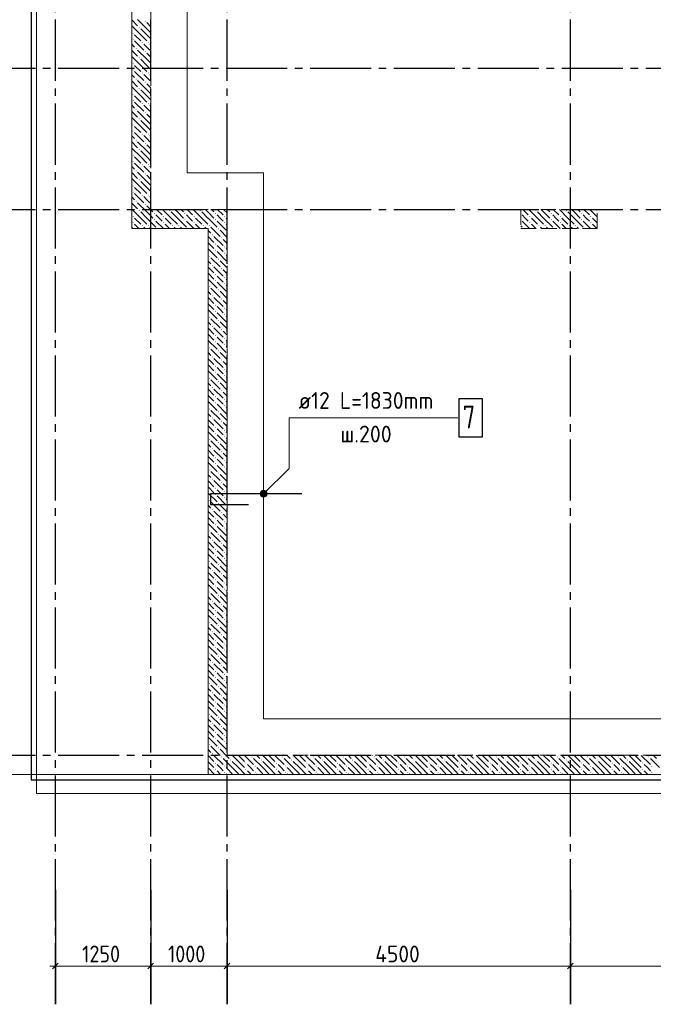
# Model space of a CAD drawing. Header units: millimetres. Extents: x 0 to 59400, y 0 to 42000.
# Tile 3 of 34: x 6595 to 14899, y 16519 to 29418. Entities that reach past the tile are written whole.
import ezdxf

# ---------------------------------------------------------------- set-up
doc = ezdxf.new("R2010")
doc.units = ezdxf.units.MM
doc.linetypes.add('______2', pattern=[270, 200, -70])
doc.linetypes.add('______5', pattern=[1100, 800, -100, 100, -100])
for name, color, linetype, lineweight in [('Standard', 7, 'Continuous', 25), ('ЖБ Перекрытие верхний уровень', 7, 'Continuous', 18), ('Обрамление П-обр. равн.', 7, 'Continuous', 25), ('Обрамление П-обр. равн.неравн.', 7, 'Continuous', 25), ('Позиционная метка номер позиции', 7, 'Continuous', 13), ('Размерная линия_ общее', 7, 'Continuous', 13)]:
    doc.layers.add(name, color=color, linetype=linetype, lineweight=lineweight)
for name, color, linetype, lineweight, true_color in [('ЖБ Пилон', 7, '______2', 13, 0xa0a0a0), ('ЖБ Стена верхний уровень', 7, '______2', 13, 0x656565), ('Оси', 7, '______5', 13, 0x656565)]:
    doc.layers.add(name, color=color, linetype=linetype, lineweight=lineweight, true_color=true_color)
doc.styles.add('ISOCPEUR', font='txt')

msp = doc.modelspace()

# ---------------------------------------------------------------- hatches: boundary and pattern name
at = {"layer": 'ЖБ Пилон', "linetype": 'Continuous', "lineweight": 18, "transparency": 33554687}
for points in [[(13163, 26884), (13167, 26880), (13163, 26875)], [(13274, 26840), (13281, 26846), (13287, 26840), (13281, 26833)], [(13354, 26920), (13361, 26926), (13367, 26920), (13361, 26913)], [(13554, 26880), (13561, 26886), (13567, 26880), (13561, 26873)], [(13674, 26840), (13681, 26846), (13687, 26840), (13681, 26833)], [(13754, 26920), (13761, 26926), (13767, 26920), (13761, 26913)], [(13954, 26880), (13961, 26886), (13967, 26880), (13961, 26873)], [(14074, 26840), (14081, 26846), (14087, 26840), (14081, 26833)], [(14154, 26920), (14161, 26926), (14163, 26924), (14163, 26915), (14161, 26913)], [(13163, 26804), (13167, 26800), (13163, 26795)], [(13274, 26760), (13281, 26766), (13287, 26760), (13281, 26753)], [(13394, 26720), (13401, 26726), (13407, 26720), (13401, 26713)], [(13474, 26720), (13481, 26726), (13487, 26720), (13481, 26713)], [(13554, 26800), (13561, 26806), (13567, 26800), (13561, 26793)], [(13674, 26760), (13681, 26766), (13687, 26760), (13681, 26753)], [(13794, 26720), (13801, 26726), (13807, 26720), (13801, 26713)], [(13874, 26720), (13881, 26726), (13887, 26720), (13881, 26713)], [(13954, 26800), (13961, 26806), (13967, 26800), (13961, 26793)], [(14074, 26760), (14081, 26766), (14087, 26760), (14081, 26753)], [(13197, 26682), (13201, 26686), (13205, 26682)], [(13597, 26682), (13601, 26686), (13605, 26682)], [(13997, 26682), (14001, 26686), (14005, 26682)]]:
    msp.add_hatch(color=7, dxfattribs=at).paths.add_polyline_path(points, flags=16)
at = {"layer": 'ЖБ Стена верхний уровень', "linetype": 'Continuous', "lineweight": 18, "transparency": 33554687}
for points in [[(8154, 29320), (8161, 29326), (8167, 29320), (8161, 29313)], [(8234, 29400), (8241, 29406), (8247, 29400), (8241, 29393)], [(8074, 29240), (8081, 29246), (8087, 29240), (8081, 29233)], [(8074, 29160), (8081, 29166), (8087, 29160), (8081, 29153)], [(8114, 29040), (8121, 29046), (8127, 29040), (8121, 29033)], [(8194, 29120), (8201, 29126), (8207, 29120), (8201, 29113)], [(8274, 29120), (8281, 29126), (8287, 29120), (8281, 29113)], [(8154, 28920), (8161, 28926), (8167, 28920), (8161, 28913)], [(8234, 29000), (8241, 29006), (8247, 29000), (8241, 28993)], [(8074, 28840), (8081, 28846), (8087, 28840), (8081, 28833)], [(8074, 28760), (8081, 28766), (8087, 28760), (8081, 28753)], [(8114, 28640), (8121, 28646), (8127, 28640), (8121, 28633)], [(8194, 28720), (8201, 28726), (8207, 28720), (8201, 28713)], [(8274, 28720), (8281, 28726), (8287, 28720), (8281, 28713)], [(8154, 28520), (8161, 28526), (8167, 28520), (8161, 28513)], [(8234, 28600), (8241, 28606), (8247, 28600), (8241, 28593)], [(8074, 28440), (8081, 28446), (8087, 28440), (8081, 28433)], [(8074, 28360), (8081, 28366), (8087, 28360), (8081, 28353)], [(8194, 28320), (8201, 28326), (8207, 28320), (8201, 28313)], [(8274, 28320), (8281, 28326), (8287, 28320), (8281, 28313)], [(8114, 28240), (8121, 28246), (8127, 28240), (8121, 28233)], [(8154, 28120), (8161, 28126), (8167, 28120), (8161, 28113)], [(8234, 28200), (8241, 28206), (8247, 28200), (8241, 28193)], [(8074, 28040), (8081, 28046), (8087, 28040), (8081, 28033)], [(8074, 27960), (8081, 27966), (8087, 27960), (8081, 27953)], [(8194, 27920), (8201, 27926), (8207, 27920), (8201, 27913)], [(8274, 27920), (8281, 27926), (8287, 27920), (8281, 27913)], [(8114, 27840), (8121, 27846), (8127, 27840), (8121, 27833)], [(8234, 27800), (8241, 27806), (8247, 27800), (8241, 27793)], [(8074, 27640), (8081, 27646), (8087, 27640), (8081, 27633)], [(8154, 27720), (8161, 27726), (8167, 27720), (8161, 27713)], [(8074, 27560), (8081, 27566), (8087, 27560), (8081, 27553)], [(8194, 27520), (8201, 27526), (8207, 27520), (8201, 27513)], [(8274, 27520), (8281, 27526), (8287, 27520), (8281, 27513)], [(8114, 27440), (8121, 27446), (8127, 27440), (8121, 27433)], [(8234, 27400), (8241, 27406), (8247, 27400), (8241, 27393)], [(8074, 27240), (8081, 27246), (8087, 27240), (8081, 27233)], [(8154, 27320), (8161, 27326), (8167, 27320), (8161, 27313)], [(8074, 27160), (8081, 27166), (8087, 27160), (8081, 27153)], [(8194, 27120), (8201, 27126), (8207, 27120), (8201, 27113)], [(8274, 27120), (8281, 27126), (8287, 27120), (8281, 27113)], [(8114, 27040), (8121, 27046), (8127, 27040), (8121, 27033)], [(8234, 27000), (8241, 27006), (8247, 27000), (8241, 26993)], [(8074, 26840), (8081, 26846), (8087, 26840), (8081, 26833)], [(8154, 26920), (8161, 26926), (8167, 26920), (8161, 26913)], [(8354, 26880), (8361, 26886), (8367, 26880), (8361, 26873)], [(8474, 26840), (8481, 26846), (8487, 26840), (8481, 26833)], [(8554, 26920), (8561, 26926), (8567, 26920), (8561, 26913)], [(8754, 26880), (8761, 26886), (8767, 26880), (8761, 26873)], [(8874, 26840), (8881, 26846), (8887, 26840), (8881, 26833)], [(8954, 26920), (8961, 26926), (8967, 26920), (8961, 26913)], [(9154, 26880), (9161, 26886), (9167, 26880), (9161, 26873)], [(9274, 26840), (9281, 26846), (9287, 26840), (9281, 26833)], [(8074, 26760), (8081, 26766), (8087, 26760), (8081, 26753)], [(8194, 26720), (8201, 26726), (8207, 26720), (8201, 26713)], [(8274, 26720), (8281, 26726), (8287, 26720), (8281, 26713)], [(8354, 26800), (8361, 26806), (8367, 26800), (8361, 26793)], [(8474, 26760), (8481, 26766), (8487, 26760), (8481, 26753)], [(8594, 26720), (8601, 26726), (8607, 26720), (8601, 26713)], [(8674, 26720), (8681, 26726), (8687, 26720), (8681, 26713)], [(8754, 26800), (8761, 26806), (8767, 26800), (8761, 26793)], [(8874, 26760), (8881, 26766), (8887, 26760), (8881, 26753)], [(8994, 26720), (9001, 26726), (9007, 26720), (9001, 26713)], [(9074, 26720), (9081, 26726), (9087, 26720), (9081, 26713)], [(9154, 26800), (9161, 26806), (9167, 26800), (9161, 26793)], [(9274, 26760), (9281, 26766), (9287, 26760), (9281, 26753)], [(8397, 26682), (8401, 26686), (8405, 26682)], [(8797, 26682), (8801, 26686), (8805, 26682)], [(9114, 26600), (9121, 26606), (9127, 26600), (9121, 26593)], [(9194, 26680), (9201, 26686), (9207, 26680), (9201, 26673)], [(9154, 26480), (9161, 26486), (9167, 26480), (9161, 26473)], [(9234, 26560), (9241, 26566), (9247, 26560), (9241, 26553)], [(9274, 26440), (9281, 26446), (9287, 26440), (9281, 26433)], [(9074, 26320), (9081, 26326), (9087, 26320), (9081, 26313)], [(9154, 26400), (9161, 26406), (9167, 26400), (9161, 26393)], [(9274, 26360), (9281, 26366), (9287, 26360), (9281, 26353)], [(9114, 26200), (9121, 26206), (9127, 26200), (9121, 26193)], [(9194, 26280), (9201, 26286), (9207, 26280), (9201, 26273)], [(9154, 26080), (9161, 26086), (9167, 26080), (9161, 26073)], [(9234, 26160), (9241, 26166), (9247, 26160), (9241, 26153)], [(9154, 26000), (9161, 26006), (9167, 26000), (9161, 25993)], [(9274, 26040), (9281, 26046), (9287, 26040), (9281, 26033)], [(9274, 25960), (9281, 25966), (9287, 25960), (9281, 25953)], [(9074, 25920), (9081, 25926), (9087, 25920), (9081, 25913)], [(9114, 25800), (9121, 25806), (9127, 25800), (9121, 25793)], [(9194, 25880), (9201, 25886), (9207, 25880), (9201, 25873)], [(9154, 25680), (9161, 25686), (9167, 25680), (9161, 25673)], [(9234, 25760), (9241, 25766), (9247, 25760), (9241, 25753)], [(9154, 25600), (9161, 25606), (9167, 25600), (9161, 25593)], [(9274, 25640), (9281, 25646), (9287, 25640), (9281, 25633)], [(9274, 25560), (9281, 25566), (9287, 25560), (9281, 25553)], [(9074, 25520), (9081, 25526), (9087, 25520), (9081, 25513)], [(9194, 25480), (9201, 25486), (9207, 25480), (9201, 25473)], [(9114, 25400), (9121, 25406), (9127, 25400), (9121, 25393)], [(9154, 25280), (9161, 25286), (9167, 25280), (9161, 25273)], [(9234, 25360), (9241, 25366), (9247, 25360), (9241, 25353)], [(9154, 25200), (9161, 25206), (9167, 25200), (9161, 25193)], [(9274, 25240), (9281, 25246), (9287, 25240), (9281, 25233)], [(9274, 25160), (9281, 25166), (9287, 25160), (9281, 25153)], [(9074, 25120), (9081, 25126), (9087, 25120), (9081, 25113)], [(9194, 25080), (9201, 25086), (9207, 25080), (9201, 25073)], [(9114, 25000), (9121, 25006), (9127, 25000), (9121, 24993)], [(9234, 24960), (9241, 24966), (9247, 24960), (9241, 24953)], [(9154, 24880), (9161, 24886), (9167, 24880), (9161, 24873)], [(9154, 24800), (9161, 24806), (9167, 24800), (9161, 24793)], [(9274, 24840), (9281, 24846), (9287, 24840), (9281, 24833)], [(9074, 24720), (9081, 24726), (9087, 24720), (9081, 24713)], [(9194, 24680), (9201, 24686), (9207, 24680), (9201, 24673)], [(9274, 24760), (9281, 24766), (9287, 24760), (9281, 24753)], [(9114, 24600), (9121, 24606), (9127, 24600), (9121, 24593)], [(9234, 24560), (9241, 24566), (9247, 24560), (9241, 24553)], [(9154, 24480), (9161, 24486), (9167, 24480), (9161, 24473)], [(9154, 24400), (9161, 24406), (9167, 24400), (9161, 24393)], [(9274, 24440), (9281, 24446), (9287, 24440), (9281, 24433)], [(9074, 24320), (9081, 24326), (9087, 24320), (9081, 24313)], [(9194, 24280), (9201, 24286), (9207, 24280), (9201, 24273)], [(9274, 24360), (9281, 24366), (9287, 24360), (9281, 24353)], [(9114, 24200), (9121, 24206), (9127, 24200), (9121, 24193)], [(9234, 24160), (9241, 24166), (9247, 24160), (9241, 24153)], [(9154, 24080), (9161, 24086), (9167, 24080), (9161, 24073)], [(9154, 24000), (9161, 24006), (9167, 24000), (9161, 23993)], [(9274, 24040), (9281, 24046), (9287, 24040), (9281, 24033)], [(9074, 23920), (9081, 23926), (9087, 23920), (9081, 23913)], [(9194, 23880), (9201, 23886), (9207, 23880), (9201, 23873)], [(9274, 23960), (9281, 23966), (9287, 23960), (9281, 23953)], [(9114, 23800), (9121, 23806), (9127, 23800), (9121, 23793)], [(9234, 23760), (9241, 23766), (9247, 23760), (9241, 23753)], [(9154, 23680), (9161, 23686), (9167, 23680), (9161, 23673)], [(9154, 23600), (9161, 23606), (9167, 23600), (9161, 23593)], [(9274, 23640), (9281, 23646), (9287, 23640), (9281, 23633)], [(9074, 23520), (9081, 23526), (9087, 23520), (9081, 23513)], [(9194, 23480), (9201, 23486), (9207, 23480), (9201, 23473)], [(9274, 23560), (9281, 23566), (9287, 23560), (9281, 23553)], [(9114, 23400), (9121, 23406), (9127, 23400), (9121, 23393)], [(9234, 23360), (9241, 23366), (9247, 23360), (9241, 23353)], [(9154, 23280), (9161, 23286), (9167, 23280), (9161, 23273)], [(9274, 23240), (9281, 23246), (9287, 23240), (9281, 23233)], [(9074, 23120), (9081, 23126), (9087, 23120), (9081, 23113)], [(9154, 23200), (9161, 23206), (9167, 23200), (9161, 23193)], [(9274, 23160), (9281, 23166), (9287, 23160), (9281, 23153)], [(9114, 23000), (9121, 23006), (9127, 23000), (9121, 22993)], [(9194, 23080), (9201, 23086), (9207, 23080), (9201, 23073)], [(9234, 22960), (9241, 22966), (9247, 22960), (9241, 22953)], [(9154, 22880), (9161, 22886), (9167, 22880), (9161, 22873)], [(9274, 22840), (9281, 22846), (9287, 22840), (9281, 22833)], [(9074, 22720), (9081, 22726), (9087, 22720), (9081, 22713)], [(9154, 22800), (9161, 22806), (9167, 22800), (9161, 22793)], [(9274, 22760), (9281, 22766), (9287, 22760), (9281, 22753)], [(9114, 22600), (9121, 22606), (9127, 22600), (9121, 22593)], [(9194, 22680), (9201, 22686), (9207, 22680), (9201, 22673)], [(9154, 22480), (9161, 22486), (9167, 22480), (9161, 22473)], [(9234, 22560), (9241, 22566), (9247, 22560), (9241, 22553)], [(9274, 22440), (9281, 22446), (9287, 22440), (9281, 22433)], [(9074, 22320), (9081, 22326), (9087, 22320), (9081, 22313)], [(9154, 22400), (9161, 22406), (9167, 22400), (9161, 22393)], [(9274, 22360), (9281, 22366), (9287, 22360), (9281, 22353)], [(9114, 22200), (9121, 22206), (9127, 22200), (9121, 22193)], [(9194, 22280), (9201, 22286), (9207, 22280), (9201, 22273)], [(9154, 22080), (9161, 22086), (9167, 22080), (9161, 22073)], [(9234, 22160), (9241, 22166), (9247, 22160), (9241, 22153)], [(9154, 22000), (9161, 22006), (9167, 22000), (9161, 21993)], [(9274, 22040), (9281, 22046), (9287, 22040), (9281, 22033)], [(9274, 21960), (9281, 21966), (9287, 21960), (9281, 21953)], [(9074, 21920), (9081, 21926), (9087, 21920), (9081, 21913)], [(9114, 21800), (9121, 21806), (9127, 21800), (9121, 21793)], [(9194, 21880), (9201, 21886), (9207, 21880), (9201, 21873)], [(9154, 21680), (9161, 21686), (9167, 21680), (9161, 21673)], [(9234, 21760), (9241, 21766), (9247, 21760), (9241, 21753)], [(9154, 21600), (9161, 21606), (9167, 21600), (9161, 21593)], [(9274, 21640), (9281, 21646), (9287, 21640), (9281, 21633)], [(9274, 21560), (9281, 21566), (9287, 21560), (9281, 21553)], [(9074, 21520), (9081, 21526), (9087, 21520), (9081, 21513)], [(9194, 21480), (9201, 21486), (9207, 21480), (9201, 21473)], [(9114, 21400), (9121, 21406), (9127, 21400), (9121, 21393)], [(9154, 21280), (9161, 21286), (9167, 21280), (9161, 21273)], [(9234, 21360), (9241, 21366), (9247, 21360), (9241, 21353)], [(9154, 21200), (9161, 21206), (9167, 21200), (9161, 21193)], [(9274, 21240), (9281, 21246), (9287, 21240), (9281, 21233)], [(9274, 21160), (9281, 21166), (9287, 21160), (9281, 21153)], [(9074, 21120), (9081, 21126), (9087, 21120), (9081, 21113)], [(9194, 21080), (9201, 21086), (9207, 21080), (9201, 21073)], [(9114, 21000), (9121, 21006), (9127, 21000), (9121, 20993)], [(9234, 20960), (9241, 20966), (9247, 20960), (9241, 20953)], [(9154, 20880), (9161, 20886), (9167, 20880), (9161, 20873)], [(9154, 20800), (9161, 20806), (9167, 20800), (9161, 20793)], [(9274, 20840), (9281, 20846), (9287, 20840), (9281, 20833)], [(9074, 20720), (9081, 20726), (9087, 20720), (9081, 20713)], [(9194, 20680), (9201, 20686), (9207, 20680), (9201, 20673)], [(9274, 20760), (9281, 20766), (9287, 20760), (9281, 20753)], [(9114, 20600), (9121, 20606), (9127, 20600), (9121, 20593)], [(9234, 20560), (9241, 20566), (9247, 20560), (9241, 20553)], [(9154, 20480), (9161, 20486), (9167, 20480), (9161, 20473)], [(9154, 20400), (9161, 20406), (9167, 20400), (9161, 20393)], [(9274, 20440), (9281, 20446), (9287, 20440), (9281, 20433)], [(9074, 20320), (9081, 20326), (9087, 20320), (9081, 20313)], [(9194, 20280), (9201, 20286), (9207, 20280), (9201, 20273)], [(9274, 20360), (9281, 20366), (9287, 20360), (9281, 20353)], [(9114, 20200), (9121, 20206), (9127, 20200), (9121, 20193)], [(9234, 20160), (9241, 20166), (9247, 20160), (9241, 20153)], [(9154, 20080), (9161, 20086), (9167, 20080), (9161, 20073)], [(9154, 20000), (9161, 20006), (9167, 20000), (9161, 19993)], [(9274, 20040), (9281, 20046), (9287, 20040), (9281, 20033)], [(9074, 19920), (9081, 19926), (9087, 19920), (9081, 19913)], [(9194, 19880), (9201, 19886), (9207, 19880), (9201, 19873)], [(9274, 19960), (9281, 19966), (9287, 19960), (9281, 19953)], [(9114, 19800), (9121, 19806), (9127, 19800), (9121, 19793)], [(9234, 19760), (9241, 19766), (9247, 19760), (9241, 19753)], [(9634, 19760), (9641, 19766), (9647, 19760), (9641, 19753)], [(10034, 19760), (10041, 19766), (10047, 19760), (10041, 19753)], [(10434, 19760), (10441, 19766), (10447, 19760), (10441, 19753)], [(10834, 19760), (10841, 19766), (10847, 19760), (10841, 19753)], [(11234, 19760), (11241, 19766), (11247, 19760), (11241, 19753)], [(11634, 19760), (11641, 19766), (11647, 19760), (11641, 19753)], [(12034, 19760), (12041, 19766), (12047, 19760), (12041, 19753)], [(12434, 19760), (12441, 19766), (12447, 19760), (12441, 19753)], [(12834, 19760), (12841, 19766), (12847, 19760), (12841, 19753)], [(13234, 19760), (13241, 19766), (13247, 19760), (13241, 19753)], [(13634, 19760), (13641, 19766), (13647, 19760), (13641, 19753)], [(14034, 19760), (14041, 19766), (14047, 19760), (14041, 19753)], [(14434, 19760), (14441, 19766), (14447, 19760), (14441, 19753)], [(14834, 19760), (14841, 19766), (14847, 19760), (14841, 19753)], [(9154, 19680), (9161, 19686), (9167, 19680), (9161, 19673)], [(9274, 19640), (9281, 19646), (9287, 19640), (9281, 19633)], [(9354, 19720), (9361, 19726), (9367, 19720), (9361, 19713)], [(9554, 19680), (9561, 19686), (9567, 19680), (9561, 19673)], [(9674, 19640), (9681, 19646), (9687, 19640), (9681, 19633)], [(9754, 19720), (9761, 19726), (9767, 19720), (9761, 19713)], [(9954, 19680), (9961, 19686), (9967, 19680), (9961, 19673)], [(10074, 19640), (10081, 19646), (10087, 19640), (10081, 19633)], [(10154, 19720), (10161, 19726), (10167, 19720), (10161, 19713)], [(10354, 19680), (10361, 19686), (10367, 19680), (10361, 19673)], [(10474, 19640), (10481, 19646), (10487, 19640), (10481, 19633)], [(10554, 19720), (10561, 19726), (10567, 19720), (10561, 19713)], [(10754, 19680), (10761, 19686), (10767, 19680), (10761, 19673)], [(10874, 19640), (10881, 19646), (10887, 19640), (10881, 19633)], [(10954, 19720), (10961, 19726), (10967, 19720), (10961, 19713)], [(11154, 19680), (11161, 19686), (11167, 19680), (11161, 19673)], [(11274, 19640), (11281, 19646), (11287, 19640), (11281, 19633)], [(11354, 19720), (11361, 19726), (11367, 19720), (11361, 19713)], [(11554, 19680), (11561, 19686), (11567, 19680), (11561, 19673)], [(11674, 19640), (11681, 19646), (11687, 19640), (11681, 19633)], [(11754, 19720), (11761, 19726), (11767, 19720), (11761, 19713)], [(11954, 19680), (11961, 19686), (11967, 19680), (11961, 19673)], [(12074, 19640), (12081, 19646), (12087, 19640), (12081, 19633)], [(12154, 19720), (12161, 19726), (12167, 19720), (12161, 19713)], [(12354, 19680), (12361, 19686), (12367, 19680), (12361, 19673)], [(12474, 19640), (12481, 19646), (12487, 19640), (12481, 19633)], [(12554, 19720), (12561, 19726), (12567, 19720), (12561, 19713)], [(12754, 19680), (12761, 19686), (12767, 19680), (12761, 19673)], [(12874, 19640), (12881, 19646), (12887, 19640), (12881, 19633)], [(12954, 19720), (12961, 19726), (12967, 19720), (12961, 19713)], [(13154, 19680), (13161, 19686), (13167, 19680), (13161, 19673)], [(13274, 19640), (13281, 19646), (13287, 19640), (13281, 19633)], [(13354, 19720), (13361, 19726), (13367, 19720), (13361, 19713)], [(13554, 19680), (13561, 19686), (13567, 19680), (13561, 19673)], [(13674, 19640), (13681, 19646), (13687, 19640), (13681, 19633)], [(13754, 19720), (13761, 19726), (13767, 19720), (13761, 19713)], [(13954, 19680), (13961, 19686), (13967, 19680), (13961, 19673)], [(14074, 19640), (14081, 19646), (14087, 19640), (14081, 19633)], [(14154, 19720), (14161, 19726), (14167, 19720), (14161, 19713)], [(14354, 19680), (14361, 19686), (14367, 19680), (14361, 19673)], [(14474, 19640), (14481, 19646), (14487, 19640), (14481, 19633)], [(14554, 19720), (14561, 19726), (14567, 19720), (14561, 19713)], [(14754, 19680), (14761, 19686), (14767, 19680), (14761, 19673)], [(14874, 19640), (14881, 19646), (14887, 19640), (14881, 19633)], [(9154, 19600), (9161, 19606), (9167, 19600), (9161, 19593)], [(9274, 19560), (9281, 19566), (9287, 19560), (9281, 19553)], [(9554, 19600), (9561, 19606), (9567, 19600), (9561, 19593)], [(9674, 19560), (9681, 19566), (9687, 19560), (9681, 19553)], [(9954, 19600), (9961, 19606), (9967, 19600), (9961, 19593)], [(10074, 19560), (10081, 19566), (10087, 19560), (10081, 19553)], [(10354, 19600), (10361, 19606), (10367, 19600), (10361, 19593)], [(10474, 19560), (10481, 19566), (10487, 19560), (10481, 19553)], [(10754, 19600), (10761, 19606), (10767, 19600), (10761, 19593)], [(10874, 19560), (10881, 19566), (10887, 19560), (10881, 19553)], [(11154, 19600), (11161, 19606), (11167, 19600), (11161, 19593)], [(11274, 19560), (11281, 19566), (11287, 19560), (11281, 19553)], [(11554, 19600), (11561, 19606), (11567, 19600), (11561, 19593)], [(11674, 19560), (11681, 19566), (11687, 19560), (11681, 19553)], [(11954, 19600), (11961, 19606), (11967, 19600), (11961, 19593)], [(12074, 19560), (12081, 19566), (12087, 19560), (12081, 19553)], [(12354, 19600), (12361, 19606), (12367, 19600), (12361, 19593)], [(12474, 19560), (12481, 19566), (12487, 19560), (12481, 19553)], [(12754, 19600), (12761, 19606), (12767, 19600), (12761, 19593)], [(12874, 19560), (12881, 19566), (12887, 19560), (12881, 19553)], [(13154, 19600), (13161, 19606), (13167, 19600), (13161, 19593)], [(13274, 19560), (13281, 19566), (13287, 19560), (13281, 19553)], [(13554, 19600), (13561, 19606), (13567, 19600), (13561, 19593)], [(13674, 19560), (13681, 19566), (13687, 19560), (13681, 19553)], [(13954, 19600), (13961, 19606), (13967, 19600), (13961, 19593)], [(14074, 19560), (14081, 19566), (14087, 19560), (14081, 19553)], [(14354, 19600), (14361, 19606), (14367, 19600), (14361, 19593)], [(14474, 19560), (14481, 19566), (14487, 19560), (14481, 19553)], [(14754, 19600), (14761, 19606), (14767, 19600), (14761, 19593)], [(14874, 19560), (14881, 19566), (14887, 19560), (14881, 19553)]]:
    msp.add_hatch(color=7, dxfattribs=at).paths.add_polyline_path(points, flags=16)
at = {"layer": 'Позиционная метка номер позиции', "linetype": 'Continuous', "lineweight": 13, "transparency": 33554687}
for points in [[(9749, 23218), (9824, 23175), (9760, 23239)], [(9760, 23239), (9835, 23196), (9780, 23250)], [(9760, 23239), (9824, 23175), (9835, 23196)], [(9780, 23250), (9835, 23196), (9835, 23218)], [(9780, 23250), (9835, 23218), (9803, 23250)], [(9803, 23250), (9835, 23218), (9824, 23239)], [(9749, 23196), (9803, 23164), (9749, 23218)], [(9749, 23218), (9803, 23164), (9824, 23175)], [(9780, 23164), (9749, 23196), (9760, 23175)], [(9749, 23196), (9780, 23164), (9803, 23164)]]:
    msp.add_hatch(color=7, dxfattribs=at).paths.add_polyline_path(points)

# ---------------------------------------------------------------- linework, layer by layer
at = {"layer": 'Standard', "color": 7, "linetype": 'Continuous', "lineweight": 13, "transparency": 33554687}
for points in [[(59400, 42000), (0, 42000), (0, 19532), (59400, 19532), (59400, 42000)], [(6813, 19282), (55406, 19282), (55406, 38032), (6813, 38032), (6813, 19282)], [(6813, 19532), (55406, 19532), (55406, 38032), (6813, 38032), (6813, 19532)]]:
    msp.add_lwpolyline(points, dxfattribs=at)
at = {"layer": 'Standard', "color": 254, "linetype": 'Continuous', "lineweight": 25, "true_color": 0xc4c4ff, "transparency": 33554687}
msp.add_lwpolyline([(6744, 19461), (54029, 19461), (54029, 38101), (6744, 38101), (6744, 19461)], dxfattribs=at)
at = {"layer": 'ЖБ Перекрытие верхний уровень', "color": 7, "linetype": 'Continuous', "lineweight": 18, "transparency": 33554687}
for p, q in [((8063, 32632), (8063, 26682)), ((8063, 26682), (9063, 26682)), ((9063, 26682), (9063, 19532)), ((9063, 19532), (22663, 19532))]:
    msp.add_line(p, q, dxfattribs=at)
at = {"layer": 'ЖБ Пилон', "color": 253, "linetype": '______2', "lineweight": 13, "true_color": 0xa0a0a0, "transparency": 33554687}
for p, q in [((14163, 26932), (13163, 26932)), ((13163, 26932), (13163, 26682)), ((14163, 26682), (14163, 26932)), ((13163, 26682), (14163, 26682))]:
    msp.add_line(p, q, dxfattribs=at)
at = {"layer": 'ЖБ Пилон', "color": 9, "linetype": 'Continuous', "lineweight": 18, "true_color": 0xc7c7c7, "transparency": 33554687}
for p, q in [((13221, 26820), (13181, 26860)), ((13188, 26932), (13261, 26860)), ((13381, 26820), (13268, 26932)), ((13381, 26900), (13461, 26820)), ((13461, 26900), (13428, 26932)), ((13461, 26900), (13541, 26820)), ((13508, 26932), (13541, 26900)), ((13621, 26820), (13581, 26860)), ((13588, 26932), (13661, 26860)), ((13781, 26820), (13668, 26932)), ((13781, 26900), (13861, 26820)), ((13861, 26900), (13828, 26932)), ((13861, 26900), (13941, 26820)), ((13908, 26932), (13941, 26900)), ((14021, 26820), (13981, 26860)), ((13988, 26932), (14061, 26860)), ((14163, 26837), (14068, 26932)), ((13163, 26717), (13181, 26700)), ((13181, 26780), (13278, 26682)), ((13261, 26780), (13221, 26820)), ((13301, 26820), (13381, 26740)), ((13301, 26740), (13358, 26682)), ((13381, 26820), (13461, 26740)), ((13461, 26820), (13581, 26700)), ((13581, 26780), (13678, 26682)), ((13661, 26780), (13621, 26820)), ((13701, 26820), (13781, 26740)), ((13701, 26740), (13758, 26682)), ((13781, 26820), (13861, 26740)), ((13861, 26820), (13981, 26700)), ((13981, 26780), (14078, 26682)), ((14061, 26780), (14021, 26820)), ((14101, 26820), (14163, 26757)), ((14101, 26740), (14158, 26682)), ((13438, 26682), (13421, 26700)), ((13501, 26700), (13518, 26682)), ((13838, 26682), (13821, 26700)), ((13901, 26700), (13918, 26682))]:
    msp.add_line(p, q, dxfattribs=at)
at = {"layer": 'ЖБ Стена верхний уровень', "color": 251, "linetype": '______2', "lineweight": 13, "true_color": 0x656565, "transparency": 33554687}
for p, q in [((8313, 26932), (8313, 32882)), ((8063, 32632), (8063, 26682)), ((9063, 26932), (8313, 26932)), ((9313, 26932), (9063, 26932)), ((9313, 19782), (9313, 26932)), ((8063, 26682), (8313, 26682)), ((8313, 26682), (9063, 26682)), ((9063, 26682), (9063, 19532)), ((17124, 19782), (9313, 19782)), ((9063, 19532), (9313, 19532)), ((9313, 19532), (17124, 19532))]:
    msp.add_line(p, q, dxfattribs=at)
at = {"layer": 'ЖБ Стена верхний уровень', "color": 9, "linetype": 'Continuous', "lineweight": 18, "true_color": 0xc7c7c7, "transparency": 33554687}
for p, q in [((8063, 29417), (8141, 29340)), ((8261, 29300), (8141, 29420)), ((8181, 29220), (8063, 29337)), ((8181, 29300), (8261, 29220)), ((8261, 29380), (8313, 29327)), ((8261, 29300), (8313, 29247)), ((8101, 29220), (8181, 29140)), ((8181, 29220), (8261, 29140)), ((8261, 29220), (8313, 29167)), ((8063, 29097), (8101, 29060)), ((8101, 29140), (8221, 29020)), ((8261, 29060), (8221, 29100)), ((8301, 29020), (8261, 29060)), ((8301, 29100), (8313, 29087)), ((8063, 29017), (8141, 28940)), ((8181, 28820), (8063, 28937)), ((8261, 28900), (8141, 29020)), ((8181, 28900), (8261, 28820)), ((8261, 28980), (8313, 28927)), ((8261, 28900), (8313, 28847)), ((8101, 28820), (8181, 28740)), ((8181, 28820), (8261, 28740)), ((8261, 28820), (8313, 28767)), ((8063, 28697), (8101, 28660)), ((8101, 28740), (8221, 28620)), ((8261, 28660), (8221, 28700)), ((8301, 28620), (8261, 28660)), ((8301, 28700), (8313, 28687)), ((8063, 28617), (8141, 28540)), ((8181, 28420), (8063, 28537)), ((8261, 28500), (8141, 28620)), ((8261, 28580), (8313, 28527)), ((8101, 28420), (8181, 28340)), ((8181, 28500), (8261, 28420)), ((8181, 28420), (8261, 28340)), ((8261, 28500), (8313, 28447)), ((8261, 28420), (8313, 28367)), ((8063, 28297), (8101, 28260)), ((8101, 28340), (8221, 28220)), ((8261, 28260), (8221, 28300)), ((8301, 28220), (8261, 28260)), ((8301, 28300), (8313, 28287)), ((8063, 28217), (8141, 28140)), ((8181, 28020), (8063, 28137)), ((8261, 28100), (8141, 28220)), ((8261, 28180), (8313, 28127)), ((8101, 28020), (8181, 27940)), ((8181, 28100), (8261, 28020)), ((8181, 28020), (8261, 27940)), ((8261, 28100), (8313, 28047)), ((8261, 28020), (8313, 27967)), ((8063, 27897), (8101, 27860)), ((8101, 27940), (8221, 27820)), ((8261, 27860), (8221, 27900)), ((8301, 27900), (8313, 27887)), ((8063, 27817), (8141, 27740)), ((8181, 27620), (8063, 27737)), ((8261, 27700), (8141, 27820)), ((8301, 27820), (8261, 27860)), ((8261, 27780), (8313, 27727)), ((8101, 27620), (8181, 27540)), ((8181, 27700), (8261, 27620)), ((8181, 27620), (8261, 27540)), ((8261, 27700), (8313, 27647)), ((8261, 27620), (8313, 27567)), ((8063, 27497), (8101, 27460)), ((8101, 27540), (8221, 27420)), ((8261, 27460), (8221, 27500)), ((8301, 27500), (8313, 27487)), ((8063, 27417), (8141, 27340)), ((8261, 27300), (8141, 27420)), ((8301, 27420), (8261, 27460)), ((8261, 27380), (8313, 27327)), ((8181, 27220), (8063, 27337)), ((8101, 27220), (8181, 27140)), ((8181, 27300), (8261, 27220)), ((8181, 27220), (8261, 27140)), ((8261, 27300), (8313, 27247)), ((8261, 27220), (8313, 27167)), ((8063, 27097), (8101, 27060)), ((8101, 27140), (8221, 27020)), ((8261, 27060), (8221, 27100)), ((8301, 27100), (8313, 27087)), ((8063, 27017), (8141, 26940)), ((8261, 26900), (8141, 27020)), ((8301, 27020), (8261, 27060)), ((8261, 26980), (8313, 26927)), ((8181, 26820), (8063, 26937)), ((8181, 26900), (8261, 26820)), ((8261, 26900), (8313, 26847)), ((8313, 26927), (8341, 26900)), ((8313, 26847), (8341, 26820)), ((8421, 26820), (8381, 26860)), ((8388, 26932), (8461, 26860)), ((8581, 26820), (8468, 26932)), ((8581, 26900), (8661, 26820)), ((8661, 26900), (8628, 26932)), ((8661, 26900), (8741, 26820)), ((8708, 26932), (8741, 26900)), ((8821, 26820), (8781, 26860)), ((8788, 26932), (8861, 26860)), ((8981, 26820), (8868, 26932)), ((8981, 26900), (9061, 26820)), ((9061, 26900), (9028, 26932)), ((9061, 26900), (9063, 26897)), ((9063, 26897), (9141, 26820)), ((9108, 26932), (9141, 26900)), ((9221, 26820), (9181, 26860)), ((9188, 26932), (9261, 26860)), ((9313, 26887), (9268, 26932)), ((8101, 26820), (8181, 26740)), ((8101, 26740), (8158, 26682)), ((8181, 26820), (8261, 26740)), ((8261, 26820), (8313, 26767)), ((8313, 26767), (8381, 26700)), ((8381, 26780), (8478, 26682)), ((8461, 26780), (8421, 26820)), ((8501, 26820), (8581, 26740)), ((8501, 26740), (8558, 26682)), ((8581, 26820), (8661, 26740)), ((8661, 26820), (8781, 26700)), ((8781, 26780), (8878, 26682)), ((8861, 26780), (8821, 26820)), ((8901, 26820), (8981, 26740)), ((8901, 26740), (8958, 26682)), ((8981, 26820), (9061, 26740)), ((9061, 26820), (9063, 26817)), ((9063, 26817), (9181, 26700)), ((9181, 26780), (9301, 26660)), ((9261, 26780), (9221, 26820)), ((9301, 26820), (9313, 26807)), ((9301, 26740), (9313, 26727)), ((8063, 26697), (8078, 26682)), ((8238, 26682), (8221, 26700)), ((8301, 26700), (8313, 26687)), ((8313, 26687), (8318, 26682)), ((8638, 26682), (8621, 26700)), ((8701, 26700), (8718, 26682)), ((9038, 26682), (9021, 26700)), ((9101, 26620), (9063, 26657)), ((9063, 26577), (9141, 26500)), ((9101, 26700), (9221, 26580)), ((9141, 26580), (9261, 26460)), ((9221, 26660), (9313, 26567)), ((9063, 26497), (9141, 26420)), ((9221, 26420), (9181, 26460)), ((9313, 26487), (9261, 26540)), ((9063, 26417), (9181, 26300)), ((9181, 26380), (9301, 26260)), ((9261, 26380), (9221, 26420)), ((9301, 26420), (9313, 26407)), ((9301, 26340), (9313, 26327)), ((9101, 26220), (9063, 26257)), ((9101, 26300), (9221, 26180)), ((9221, 26260), (9313, 26167)), ((9063, 26177), (9141, 26100)), ((9063, 26097), (9141, 26020)), ((9141, 26180), (9261, 26060)), ((9221, 26020), (9181, 26060)), ((9313, 26087), (9261, 26140)), ((9063, 26017), (9181, 25900)), ((9181, 25980), (9301, 25860)), ((9261, 25980), (9221, 26020)), ((9301, 26020), (9313, 26007)), ((9301, 25940), (9313, 25927)), ((9101, 25820), (9063, 25857)), ((9101, 25900), (9221, 25780)), ((9221, 25860), (9313, 25767)), ((9063, 25777), (9141, 25700)), ((9063, 25697), (9141, 25620)), ((9141, 25780), (9261, 25660)), ((9313, 25687), (9261, 25740)), ((9063, 25617), (9181, 25500)), ((9221, 25620), (9181, 25660)), ((9181, 25580), (9301, 25460)), ((9261, 25580), (9221, 25620)), ((9301, 25620), (9313, 25607)), ((9101, 25420), (9063, 25457)), ((9101, 25500), (9221, 25380)), ((9221, 25460), (9313, 25367)), ((9301, 25540), (9313, 25527)), ((9063, 25377), (9141, 25300)), ((9063, 25297), (9141, 25220)), ((9141, 25380), (9261, 25260)), ((9313, 25287), (9261, 25340)), ((9063, 25217), (9181, 25100)), ((9221, 25220), (9181, 25260)), ((9181, 25180), (9301, 25060)), ((9261, 25180), (9221, 25220)), ((9301, 25220), (9313, 25207)), ((9101, 25020), (9063, 25057)), ((9101, 25100), (9221, 24980)), ((9221, 25060), (9313, 24967)), ((9301, 25140), (9313, 25127)), ((9063, 24977), (9141, 24900)), ((9063, 24897), (9141, 24820)), ((9141, 24980), (9261, 24860)), ((9313, 24887), (9261, 24940)), ((9063, 24817), (9181, 24700)), ((9221, 24820), (9181, 24860)), ((9181, 24780), (9301, 24660)), ((9261, 24780), (9221, 24820)), ((9301, 24820), (9313, 24807)), ((9101, 24620), (9063, 24657)), ((9101, 24700), (9221, 24580)), ((9221, 24660), (9313, 24567)), ((9301, 24740), (9313, 24727)), ((9063, 24577), (9141, 24500)), ((9141, 24580), (9261, 24460)), ((9313, 24487), (9261, 24540)), ((9063, 24497), (9141, 24420)), ((9063, 24417), (9181, 24300)), ((9221, 24420), (9181, 24460)), ((9181, 24380), (9301, 24260)), ((9261, 24380), (9221, 24420)), ((9301, 24420), (9313, 24407)), ((9101, 24220), (9063, 24257)), ((9101, 24300), (9221, 24180)), ((9221, 24260), (9313, 24167)), ((9301, 24340), (9313, 24327)), ((9063, 24177), (9141, 24100)), ((9141, 24180), (9261, 24060)), ((9313, 24087), (9261, 24140)), ((9063, 24097), (9141, 24020)), ((9063, 24017), (9181, 23900)), ((9221, 24020), (9181, 24060)), ((9261, 23980), (9221, 24020)), ((9301, 24020), (9313, 24007)), ((9101, 23900), (9221, 23780)), ((9181, 23980), (9301, 23860)), ((9301, 23940), (9313, 23927)), ((9101, 23820), (9063, 23857)), ((9063, 23777), (9141, 23700)), ((9141, 23780), (9261, 23660)), ((9221, 23860), (9313, 23767)), ((9313, 23687), (9261, 23740)), ((9063, 23697), (9141, 23620)), ((9063, 23617), (9181, 23500)), ((9221, 23620), (9181, 23660)), ((9261, 23580), (9221, 23620)), ((9301, 23620), (9313, 23607)), ((9101, 23500), (9221, 23380)), ((9181, 23580), (9301, 23460)), ((9301, 23540), (9313, 23527)), ((9101, 23420), (9063, 23457)), ((9063, 23377), (9141, 23300)), ((9141, 23380), (9261, 23260)), ((9221, 23460), (9313, 23367)), ((9063, 23297), (9141, 23220)), ((9221, 23220), (9181, 23260)), ((9261, 23180), (9221, 23220)), ((9313, 23287), (9261, 23340)), ((9301, 23220), (9313, 23207)), ((9063, 23217), (9181, 23100)), ((9101, 23100), (9221, 22980)), ((9181, 23180), (9301, 23060)), ((9301, 23140), (9313, 23127)), ((9101, 23020), (9063, 23057)), ((9063, 22977), (9141, 22900)), ((9141, 22980), (9261, 22860)), ((9221, 23060), (9313, 22967)), ((9063, 22897), (9141, 22820)), ((9221, 22820), (9181, 22860)), ((9313, 22887), (9261, 22940)), ((9063, 22817), (9181, 22700)), ((9181, 22780), (9301, 22660)), ((9261, 22780), (9221, 22820)), ((9301, 22820), (9313, 22807)), ((9301, 22740), (9313, 22727)), ((9101, 22620), (9063, 22657)), ((9063, 22577), (9141, 22500)), ((9101, 22700), (9221, 22580)), ((9141, 22580), (9261, 22460)), ((9221, 22660), (9313, 22567)), ((9063, 22497), (9141, 22420)), ((9221, 22420), (9181, 22460)), ((9313, 22487), (9261, 22540)), ((9063, 22417), (9181, 22300)), ((9181, 22380), (9301, 22260)), ((9261, 22380), (9221, 22420)), ((9301, 22420), (9313, 22407)), ((9301, 22340), (9313, 22327)), ((9101, 22220), (9063, 22257)), ((9101, 22300), (9221, 22180)), ((9221, 22260), (9313, 22167)), ((9063, 22177), (9141, 22100)), ((9063, 22097), (9141, 22020)), ((9141, 22180), (9261, 22060)), ((9221, 22020), (9181, 22060)), ((9313, 22087), (9261, 22140)), ((9063, 22017), (9181, 21900)), ((9181, 21980), (9301, 21860)), ((9261, 21980), (9221, 22020)), ((9301, 22020), (9313, 22007)), ((9301, 21940), (9313, 21927)), ((9101, 21820), (9063, 21857)), ((9101, 21900), (9221, 21780)), ((9221, 21860), (9313, 21767)), ((9063, 21777), (9141, 21700)), ((9063, 21697), (9141, 21620)), ((9141, 21780), (9261, 21660)), ((9313, 21687), (9261, 21740)), ((9063, 21617), (9181, 21500)), ((9221, 21620), (9181, 21660)), ((9181, 21580), (9301, 21460)), ((9261, 21580), (9221, 21620)), ((9301, 21620), (9313, 21607)), ((9101, 21420), (9063, 21457)), ((9101, 21500), (9221, 21380)), ((9221, 21460), (9313, 21367)), ((9301, 21540), (9313, 21527)), ((9063, 21377), (9141, 21300)), ((9063, 21297), (9141, 21220)), ((9141, 21380), (9261, 21260)), ((9313, 21287), (9261, 21340)), ((9063, 21217), (9181, 21100)), ((9221, 21220), (9181, 21260)), ((9181, 21180), (9301, 21060)), ((9261, 21180), (9221, 21220)), ((9301, 21220), (9313, 21207)), ((9101, 21020), (9063, 21057)), ((9101, 21100), (9221, 20980)), ((9221, 21060), (9313, 20967)), ((9301, 21140), (9313, 21127)), ((9063, 20977), (9141, 20900)), ((9063, 20897), (9141, 20820)), ((9141, 20980), (9261, 20860)), ((9313, 20887), (9261, 20940)), ((9063, 20817), (9181, 20700)), ((9221, 20820), (9181, 20860)), ((9181, 20780), (9301, 20660)), ((9261, 20780), (9221, 20820)), ((9301, 20820), (9313, 20807)), ((9101, 20620), (9063, 20657)), ((9101, 20700), (9221, 20580)), ((9221, 20660), (9313, 20567)), ((9301, 20740), (9313, 20727)), ((9063, 20577), (9141, 20500)), ((9141, 20580), (9261, 20460)), ((9313, 20487), (9261, 20540)), ((9063, 20497), (9141, 20420)), ((9063, 20417), (9181, 20300)), ((9221, 20420), (9181, 20460)), ((9261, 20380), (9221, 20420)), ((9301, 20420), (9313, 20407)), ((9101, 20220), (9063, 20257)), ((9101, 20300), (9221, 20180)), ((9181, 20380), (9301, 20260)), ((9221, 20260), (9313, 20167)), ((9301, 20340), (9313, 20327)), ((9063, 20177), (9141, 20100)), ((9141, 20180), (9261, 20060)), ((9313, 20087), (9261, 20140)), ((9063, 20097), (9141, 20020)), ((9063, 20017), (9181, 19900)), ((9221, 20020), (9181, 20060)), ((9261, 19980), (9221, 20020)), ((9301, 20020), (9313, 20007)), ((9101, 19900), (9221, 19780)), ((9181, 19980), (9301, 19860)), ((9301, 19940), (9313, 19927)), ((9101, 19820), (9063, 19857)), ((9063, 19777), (9141, 19700)), ((9141, 19780), (9261, 19660)), ((9221, 19860), (9313, 19767)), ((9313, 19687), (9261, 19740)), ((9313, 19767), (9341, 19740)), ((9461, 19700), (9378, 19782)), ((9461, 19780), (9541, 19700)), ((9541, 19780), (9661, 19660)), ((9618, 19782), (9621, 19780)), ((9781, 19620), (9661, 19740)), ((9698, 19782), (9741, 19740)), ((9861, 19700), (9778, 19782)), ((9861, 19780), (9941, 19700)), ((9941, 19780), (10061, 19660)), ((10018, 19782), (10021, 19780)), ((10181, 19620), (10061, 19740)), ((10098, 19782), (10141, 19740)), ((10261, 19700), (10178, 19782)), ((10261, 19780), (10341, 19700)), ((10341, 19780), (10461, 19660)), ((10418, 19782), (10421, 19780)), ((10581, 19620), (10461, 19740)), ((10498, 19782), (10541, 19740)), ((10661, 19700), (10578, 19782)), ((10661, 19780), (10741, 19700)), ((10741, 19780), (10861, 19660)), ((10818, 19782), (10821, 19780)), ((10981, 19620), (10861, 19740)), ((10898, 19782), (10941, 19740)), ((11061, 19700), (10978, 19782)), ((11061, 19780), (11141, 19700)), ((11141, 19780), (11261, 19660)), ((11218, 19782), (11221, 19780)), ((11381, 19620), (11261, 19740)), ((11298, 19782), (11341, 19740)), ((11461, 19700), (11378, 19782)), ((11461, 19780), (11541, 19700)), ((11541, 19780), (11661, 19660)), ((11618, 19782), (11621, 19780)), ((11781, 19620), (11661, 19740)), ((11698, 19782), (11741, 19740)), ((11861, 19700), (11778, 19782)), ((11861, 19780), (11941, 19700)), ((11941, 19780), (12061, 19660)), ((12018, 19782), (12021, 19780)), ((12181, 19620), (12061, 19740)), ((12098, 19782), (12141, 19740)), ((12261, 19700), (12178, 19782)), ((12261, 19780), (12341, 19700)), ((12341, 19780), (12461, 19660)), ((12418, 19782), (12421, 19780)), ((12581, 19620), (12461, 19740)), ((12498, 19782), (12541, 19740)), ((12661, 19700), (12578, 19782)), ((12661, 19780), (12741, 19700)), ((12741, 19780), (12861, 19660)), ((12818, 19782), (12821, 19780)), ((12981, 19620), (12861, 19740)), ((12898, 19782), (12941, 19740)), ((13061, 19700), (12978, 19782)), ((13061, 19780), (13141, 19700)), ((13141, 19780), (13261, 19660)), ((13218, 19782), (13221, 19780)), ((13381, 19620), (13261, 19740)), ((13298, 19782), (13341, 19740)), ((13461, 19700), (13378, 19782)), ((13461, 19780), (13541, 19700)), ((13541, 19780), (13661, 19660)), ((13618, 19782), (13621, 19780)), ((13781, 19620), (13661, 19740)), ((13698, 19782), (13741, 19740)), ((13861, 19700), (13778, 19782)), ((13861, 19780), (13941, 19700)), ((13941, 19780), (14061, 19660)), ((14018, 19782), (14021, 19780)), ((14181, 19620), (14061, 19740)), ((14098, 19782), (14141, 19740)), ((14261, 19700), (14178, 19782)), ((14261, 19780), (14341, 19700)), ((14341, 19780), (14461, 19660)), ((14418, 19782), (14421, 19780)), ((14581, 19620), (14461, 19740)), ((14498, 19782), (14541, 19740)), ((14661, 19700), (14578, 19782)), ((14661, 19780), (14741, 19700)), ((14741, 19780), (14861, 19660)), ((14818, 19782), (14821, 19780)), ((14981, 19620), (14861, 19740)), ((14898, 19782), (14941, 19740)), ((9063, 19697), (9141, 19620)), ((9063, 19617), (9148, 19532)), ((9221, 19620), (9181, 19660)), ((9261, 19580), (9221, 19620)), ((9301, 19620), (9313, 19607)), ((9381, 19620), (9313, 19687)), ((9313, 19607), (9381, 19540)), ((9381, 19700), (9461, 19620)), ((9381, 19620), (9461, 19540)), ((9461, 19700), (9541, 19620)), ((9461, 19620), (9548, 19532)), ((9621, 19620), (9581, 19660)), ((9661, 19580), (9621, 19620)), ((9701, 19620), (9781, 19540)), ((9781, 19700), (9861, 19620)), ((9781, 19620), (9861, 19540)), ((9861, 19700), (9941, 19620)), ((9861, 19620), (9948, 19532)), ((10021, 19620), (9981, 19660)), ((10061, 19580), (10021, 19620)), ((10101, 19620), (10181, 19540)), ((10181, 19700), (10261, 19620)), ((10181, 19620), (10261, 19540)), ((10261, 19700), (10341, 19620)), ((10261, 19620), (10348, 19532)), ((10421, 19620), (10381, 19660)), ((10461, 19580), (10421, 19620)), ((10501, 19620), (10581, 19540)), ((10581, 19700), (10661, 19620)), ((10581, 19620), (10661, 19540)), ((10661, 19700), (10741, 19620)), ((10661, 19620), (10748, 19532)), ((10821, 19620), (10781, 19660)), ((10861, 19580), (10821, 19620)), ((10901, 19620), (10981, 19540)), ((10981, 19700), (11061, 19620)), ((10981, 19620), (11061, 19540)), ((11061, 19700), (11141, 19620)), ((11061, 19620), (11148, 19532)), ((11221, 19620), (11181, 19660)), ((11261, 19580), (11221, 19620)), ((11301, 19620), (11381, 19540)), ((11381, 19700), (11461, 19620)), ((11381, 19620), (11461, 19540)), ((11461, 19700), (11541, 19620)), ((11461, 19620), (11548, 19532)), ((11621, 19620), (11581, 19660)), ((11661, 19580), (11621, 19620)), ((11701, 19620), (11781, 19540)), ((11781, 19700), (11861, 19620)), ((11781, 19620), (11861, 19540)), ((11861, 19700), (11941, 19620)), ((11861, 19620), (11948, 19532)), ((12021, 19620), (11981, 19660)), ((12061, 19580), (12021, 19620)), ((12101, 19620), (12181, 19540)), ((12181, 19700), (12261, 19620)), ((12181, 19620), (12261, 19540)), ((12261, 19700), (12341, 19620)), ((12261, 19620), (12348, 19532)), ((12421, 19620), (12381, 19660)), ((12461, 19580), (12421, 19620)), ((12501, 19620), (12581, 19540)), ((12581, 19700), (12661, 19620)), ((12581, 19620), (12661, 19540)), ((12661, 19700), (12741, 19620)), ((12661, 19620), (12748, 19532)), ((12821, 19620), (12781, 19660)), ((12861, 19580), (12821, 19620)), ((12901, 19620), (12981, 19540)), ((12981, 19700), (13061, 19620)), ((12981, 19620), (13061, 19540)), ((13061, 19700), (13141, 19620)), ((13061, 19620), (13148, 19532)), ((13221, 19620), (13181, 19660)), ((13261, 19580), (13221, 19620)), ((13301, 19620), (13381, 19540)), ((13381, 19700), (13461, 19620)), ((13381, 19620), (13461, 19540)), ((13461, 19700), (13541, 19620)), ((13461, 19620), (13548, 19532)), ((13621, 19620), (13581, 19660)), ((13661, 19580), (13621, 19620)), ((13701, 19620), (13781, 19540)), ((13781, 19700), (13861, 19620)), ((13781, 19620), (13861, 19540)), ((13861, 19700), (13941, 19620)), ((13861, 19620), (13948, 19532)), ((14021, 19620), (13981, 19660)), ((14061, 19580), (14021, 19620)), ((14101, 19620), (14181, 19540)), ((14181, 19700), (14261, 19620)), ((14181, 19620), (14261, 19540)), ((14261, 19700), (14341, 19620)), ((14261, 19620), (14348, 19532)), ((14421, 19620), (14381, 19660)), ((14461, 19580), (14421, 19620)), ((14501, 19620), (14581, 19540)), ((14581, 19700), (14661, 19620)), ((14581, 19620), (14661, 19540)), ((14661, 19700), (14741, 19620)), ((14661, 19620), (14748, 19532)), ((14821, 19620), (14781, 19660)), ((14861, 19580), (14821, 19620)), ((9181, 19580), (9228, 19532)), ((9301, 19540), (9308, 19532)), ((9581, 19580), (9628, 19532)), ((9701, 19540), (9708, 19532)), ((9981, 19580), (10028, 19532)), ((10101, 19540), (10108, 19532)), ((10381, 19580), (10428, 19532)), ((10501, 19540), (10508, 19532)), ((10781, 19580), (10828, 19532)), ((10901, 19540), (10908, 19532)), ((11181, 19580), (11228, 19532)), ((11301, 19540), (11308, 19532)), ((11581, 19580), (11628, 19532)), ((11701, 19540), (11708, 19532)), ((11981, 19580), (12028, 19532)), ((12101, 19540), (12108, 19532)), ((12381, 19580), (12428, 19532)), ((12501, 19540), (12508, 19532)), ((12781, 19580), (12828, 19532)), ((12901, 19540), (12908, 19532)), ((13181, 19580), (13228, 19532)), ((13301, 19540), (13308, 19532)), ((13581, 19580), (13628, 19532)), ((13701, 19540), (13708, 19532)), ((13981, 19580), (14028, 19532)), ((14101, 19540), (14108, 19532)), ((14381, 19580), (14428, 19532)), ((14501, 19540), (14508, 19532)), ((14781, 19580), (14828, 19532))]:
    msp.add_line(p, q, dxfattribs=at)
at = {"layer": 'Обрамление П-обр. равн.', "color": 251, "linetype": 'Continuous', "lineweight": 13, "true_color": 0x494949, "transparency": 33554687}
msp.add_lwpolyline([(9688, 37303), (7542, 37303), (7542, 33361), (8792, 33361), (8792, 27411), (9792, 27411), (9792, 20261), (22258, 20261)], dxfattribs=at)
at = {"layer": 'Обрамление П-обр. равн.неравн.', "color": 7, "linetype": 'Continuous', "lineweight": 25, "transparency": 33554687}
for points in [[(12351, 23953), (12661, 23953), (12661, 24453), (12351, 24453), (12351, 23953)], [(10294, 23207), (9094, 23207), (9094, 23065), (9594, 23065)]]:
    msp.add_lwpolyline(points, dxfattribs=at)
at = {"layer": 'Оси', "color": 8, "linetype": '______5', "lineweight": -3, "transparency": 33554687}
for p, q in [((7063, 16519), (7063, 38805)), ((8313, 16519), (8313, 38805)), ((9313, 16519), (9313, 38805)), ((13813, 16519), (13813, 38805)), ((3800, 28782), (38610, 28782)), ((3800, 26932), (38610, 26932)), ((3800, 19782), (49030, 19782))]:
    msp.add_line(p, q, dxfattribs=at)
at = {"layer": 'Оси', "color": 7, "linetype": 'Continuous', "lineweight": 25, "transparency": 33554687}
for p, q in [((7063, 18019), (7063, 16519)), ((8313, 18019), (8313, 16519)), ((9313, 18019), (9313, 16519)), ((13813, 18019), (13813, 16519))]:
    msp.add_line(p, q, dxfattribs=at)
at = {"layer": 'Позиционная метка номер позиции', "color": 7, "linetype": 'Continuous', "lineweight": 13, "transparency": 33554687}
for p, q in [((9760, 23239), (9760, 23239)), ((9824, 23239), (9824, 23239)), ((9760, 23175), (9760, 23175)), ((9824, 23175), (9824, 23175))]:
    msp.add_line(p, q, dxfattribs=at)
msp.add_lwpolyline([(9792, 23207), (10125, 23540), (10125, 24203), (12336, 24203)], dxfattribs=at)
msp.add_circle((9792, 23207), 45, dxfattribs=at)
at = {"layer": 'Размерная линия_ общее', "color": 7, "linetype": 'Continuous', "lineweight": 25, "transparency": 33554687}
for p, q in [((7025, 16982), (7100, 17057)), ((8275, 16982), (8350, 17057)), ((9275, 16982), (9350, 17057)), ((13775, 16982), (13850, 17057))]:
    msp.add_line(p, q, dxfattribs=at)
at = {"layer": 'Размерная линия_ общее', "color": 253, "linetype": 'Continuous', "lineweight": -3, "true_color": 0xa0a0a0, "transparency": 33554687}
for p, q in [((7063, 17019), (7063, 17144)), ((8313, 17019), (8313, 17144)), ((9313, 17019), (9313, 17144)), ((13813, 17019), (13813, 17144)), ((7063, 17019), (7063, 16894)), ((7063, 17019), (7063, 16719)), ((8313, 17019), (8313, 16894)), ((8313, 17019), (8313, 16719)), ((9313, 17019), (9313, 16894)), ((9313, 17019), (9313, 17019)), ((13813, 17019), (13813, 16894)), ((13813, 17019), (13813, 16719))]:
    msp.add_line(p, q, dxfattribs=at)
at = {"layer": 'Размерная линия_ общее', "color": 7, "linetype": 'Continuous', "lineweight": 13, "transparency": 33554687}
for p, q in [((7063, 17019), (6988, 17019)), ((7063, 17019), (8313, 17019)), ((8313, 17019), (9313, 17019)), ((9313, 17019), (13813, 17019)), ((13813, 17019), (19813, 17019))]:
    msp.add_line(p, q, dxfattribs=at)

# ---------------------------------------------------------------- texts
at = {"layer": 'Обрамление П-обр. равн.неравн.', "color": 7, "linetype": 'Continuous', "lineweight": 13, "transparency": 33554687, "attachment_point": 7, "style": 'ISOCPEUR'}
for s, insert, char_height, width in [('\\W0.94;ø12 L=1830mm ', (10249, 24320), 220, 2104.38), ('\\W0.78;7', (12401, 24063), 300, 326.41), ('\\W0.95;ш.200 ', (10799, 23880), 220, 962.14)]:
    msp.add_mtext(s, dxfattribs=dict(at, insert=insert, char_height=char_height, width=width))
at = {"layer": 'Размерная линия_ общее', "color": 7, "linetype": 'Continuous', "lineweight": 25, "transparency": 33554687, "char_height": 220, "attachment_point": 7, "style": 'ISOCPEUR'}
for s, insert, width in [('\\W0.87;1250', (7413, 17069), 666.92), ('\\W0.87;1000', (8538, 17069), 666.9), ('\\W0.93;4500', (11255, 17069), 740.39)]:
    msp.add_mtext(s, dxfattribs=dict(at, insert=insert, width=width))

doc.saveas('drawing.dxf')
